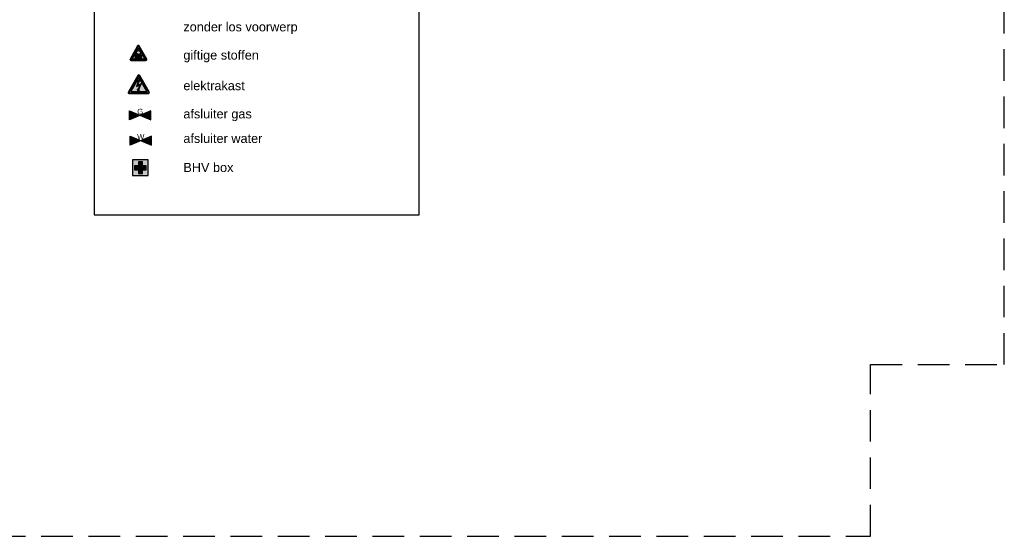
# Model space of a CAD drawing. Header units: millimetres. Extents: x 0 to 116900, y 0 to 82100.
# Tile 27 of 30: x 77893 to 116900, y 0 to 20466. Entities that reach past the tile are written whole.
import ezdxf

# ---------------------------------------------------------------- set-up
doc = ezdxf.new("R2010")
doc.units = ezdxf.units.MM
doc.header["$LTSCALE"] = 50
doc.header["$MEASUREMENT"] = 0
doc.linetypes.add('B0403', pattern=[37.5, 25, -12.5])
doc.layers.get('0').update_dxf_attribs({"color": 8, "linetype": 'CONTINUOUS'})
for name, color, linetype in [('AA65----_BEVEILIGING', 240, 'CONTINUOUS'), ('AI65----_BEVEILIGING', 1, 'CONTINUOUS'), ('AL$1A---_ALGEMEEN', 7, 'CONTINUOUS'), ('AL53----_WATERINST', 150, 'WATER'), ('AL54----_GASINST', 94, 'GAS1'), ('AL65----_BEVEILIGING', 240, 'CONTINUOUS'), ('AT$1A---_ALGEMEEN', 7, 'CONTINUOUS'), ('BL$3A---_VPORTS', 7, 'CONTINUOUS')]:
    doc.layers.add(name, color=color, linetype=linetype)
doc.styles.add('01_100', font='arial.ttf', dxfattribs={"height": 180})
doc.styles.add('01_200', font='arial.ttf', dxfattribs={"height": 360})
doc.linetypes.add('GAS1', pattern='A,88,-6,["G",Standard,S=3.75,R=0,X=-1.5,Y=-1.5],-6', length=100)
doc.linetypes.add('WATER', pattern='A,88,-6,["W",Standard,S=3.75,R=0,X=-1.5,Y=-1.5],-6', length=100)

# ---------------------------------------------------------------- blocks, each defined once
blk = doc.blocks.new('B1H-65S016')
at = {"layer": 'AA65----_BEVEILIGING'}
h = blk.add_hatch(color=30, dxfattribs=at)
h.paths.add_polyline_path([(-312, -312), (312, -312), (312, 312), (-312, 312)])
h.paths.add_polyline_path([(-77, -77), (-77, -231), (77, -231), (77, -77), (231, -77), (231, 77), (77, 77), (77, 231), (-77, 231), (-77, 77), (-231, 77), (-231, -77)], flags=16)
at = {"layer": 'AI65----_BEVEILIGING'}
blk.add_hatch(color=255, dxfattribs=at).paths.add_polyline_path([(231, 77), (77, 77), (77, 231), (-77, 231), (-77, 77), (-231, 77), (-231, -77), (-77, -77), (-77, -231), (77, -231), (77, -77), (231, -77)])
at = {"layer": 'AI65----_BEVEILIGING', "color": 30}
blk.add_lwpolyline([(-312, -312), (312, -312), (312, 312), (-312, 312)], close=True, dxfattribs=at)
at = {"layer": 'AI65----_BEVEILIGING', "color": 255, "flags": 128}
blk.add_lwpolyline([(-77, -77), (-77, -231), (77, -231), (77, -77), (231, -77), (231, 77), (77, 77), (77, 231), (-77, 231), (-77, 77), (-231, 77), (-231, -77)], close=True, dxfattribs=at)
blk = doc.blocks.new('B1H-65S01K')
at = {"layer": 'AL53----_WATERINST', "linetype": 'Continuous'}
blk.add_lwpolyline([(-350, 150), (350, -150), (350, 150), (-350, -150)], close=True, dxfattribs=at)
at = {"layer": 'AL53----_WATERINST'}
for points in [[(-350, 150), (-350, -150), (0, 0)], [(0, 0), (350, 150), (350, -150)]]:
    blk.add_solid(points, dxfattribs=at)
at = {"layer": 'AT$1A---_ALGEMEEN', "color": 1, "linetype": 'Continuous', "insert": (0, 125), "char_height": 180, "width": 436.34, "attachment_point": 5, "style": '01_100'}
blk.add_mtext('W', dxfattribs=at)
blk = doc.blocks.new('B1H-65S01J')
at = {"layer": 'AL54----_GASINST', "color": 50, "linetype": 'Continuous'}
blk.add_lwpolyline([(-350, 150), (350, -150), (350, 150), (-350, -150)], close=True, dxfattribs=at)
at = {"layer": 'AL54----_GASINST', "color": 50}
for points in [[(-350, 150), (-350, -150), (0, 0)], [(0, 0), (350, 150), (350, -150)]]:
    blk.add_solid(points, dxfattribs=at)
at = {"layer": 'AT$1A---_ALGEMEEN', "color": 1, "linetype": 'Continuous', "insert": (0, 125), "char_height": 180, "width": 436.34, "attachment_point": 5, "style": '01_100'}
blk.add_mtext('{\\C1;G}', dxfattribs=at)
blk = doc.blocks.new('B1H-65S01C')
at = {"layer": 'AA65----_BEVEILIGING'}
h = blk.add_hatch(color=50, dxfattribs=at)
h.paths.add_polyline_path([(0, 284), (0, 307, 0.267264), (-32, 289), (-200, 0), (-173, 0), (-12, 277, -0.267264)])
h.paths.add_polyline_path([(13, 277), (174, 0), (201, 0), (33, 289, 0.267264), (0, 307), (0, 284, -0.267265)])
h.paths.add_polyline_path([(201, 0), (174, 0), (326, -263, -0.578203), (314, -284), (0, -284), (0, -307), (314, -307, 0.578203), (346, -251)])
h.paths.add_polyline_path([(-313, -284, -0.578202), (-325, -263), (-173, 0), (-200, 0), (-345, -251, 0.578202), (-313, -307), (0, -307), (0, -284)])
h = blk.add_hatch(color=250, dxfattribs=at)
edge = h.paths.add_edge_path()
edge.add_arc((-313, -270), 14.2, 149.8536, 270)
edge.add_line((-313, -284), (314, -284))
edge.add_arc((314, -270), 14.2, 270, 390.1465)
edge.add_line((326, -263), (13, 277))
edge.add_arc((0, 270), 14.2, 30.1465, 149.8536)
edge.add_line((-12, 277), (-325, -263))
h.paths.add_polyline_path([(0, 217), (-267, -243), (267, -243)], flags=16)
h = blk.add_hatch(color=50, dxfattribs=at)
h.paths.add_polyline_path([(0, 217), (-267, -243), (267, -243)])
h.paths.add_polyline_path([(24, -31), (-24, -186), (-49, -169), (-29, -225), (22, -195), (-7, -192), (75, 13), (-41, -42), (28, 123), (-10, 137), (-73, -78)], flags=16)
blk.add_hatch(color=250, dxfattribs=at).paths.add_polyline_path([(24, -31), (-24, -186), (-49, -169), (-29, -225), (22, -195), (-7, -192), (75, 13), (-41, -42), (28, 123), (-10, 137), (-73, -78)])
at = {"layer": 'AL65----_BEVEILIGING', "color": 50, "flags": 128}
blk.add_lwpolyline([(-345, -251, 0.578202), (-313, -307), (314, -307, 0.578203), (346, -251), (33, 289, 0.575648), (-32, 289)], format="xyb", close=True, dxfattribs=at)
at = {"layer": 'AL65----_BEVEILIGING', "color": 250, "flags": 128}
blk.add_lwpolyline([(-325, -263, 0.578202), (-313, -284), (314, -284, 0.578203), (326, -263), (13, 277, 0.575648), (-12, 277)], format="xyb", close=True, dxfattribs=at)
blk.add_lwpolyline([(0, 217), (-267, -243), (267, -243), (0, 217)], dxfattribs=at)
for points in [[(-267, -243), (267, -243), (0, 217), (-267, -243)], [(24, -31), (-24, -186), (-49, -169), (-29, -225), (22, -195), (-7, -192), (75, 13), (-41, -42), (28, 123), (-10, 137), (-73, -78)]]:
    blk.add_lwpolyline(points, close=True, dxfattribs=at)
blk = doc.blocks.new('B1H-65S003')
at = {"layer": 'AA65----_BEVEILIGING'}
h = blk.add_hatch(color=50, dxfattribs=at)
h.paths.add_polyline_path([(0, 227), (0, 246, 0.267264), (-26, 231), (-160, 0), (-138, 0), (-9, 222, -0.267264)])
h.paths.add_polyline_path([(10, 222), (139, 0), (161, 0), (26, 231, 0.267264), (0, 246), (0, 227, -0.267265)])
h.paths.add_polyline_path([(161, 0), (139, 0), (261, -210, -0.578203), (251, -227), (0, -227), (0, -246), (251, -246, 0.578203), (277, -201)])
h.paths.add_polyline_path([(-250, -227, -0.578202), (-260, -210), (-138, 0), (-160, 0), (-276, -201, 0.578202), (-250, -246), (0, -246), (0, -227)])
blk.add_hatch(color=50, dxfattribs=at).paths.add_polyline_path([(-213, -194), (214, -194), (0, 173)])
at = {"layer": 'AL65----_BEVEILIGING'}
h = blk.add_hatch(color=250, dxfattribs=at)
edge = h.paths.add_edge_path()
edge.add_arc((-250, -216), 11.3, 149.8536, 270)
edge.add_line((-250, -227), (251, -227))
edge.add_arc((251, -216), 11.3, 270, 390.1465)
edge.add_line((261, -210), (10, 222))
edge.add_arc((0, 216), 11.3, 30.1465, 149.8536)
edge.add_line((-9, 222), (-260, -210))
h.paths.add_polyline_path([(0, 173), (-213, -194), (214, -194)], flags=16)
h = blk.add_hatch(color=250, dxfattribs=at)
edge = h.paths.add_edge_path()
edge.add_spline(control_points=[(51, -44), (51, -41), (48, -38), (46, -37)], knot_values=[7, 7, 7, 7, 8, 8, 8, 8], degree=3, periodic=0)
edge.add_spline(control_points=[(46, -37), (39, -35), (33, -34), (26, -34)], knot_values=[8, 8, 8, 8, 9, 9, 9, 9], degree=3, periodic=0)
edge.add_spline(control_points=[(26, -34), (20, -34), (14, -35), (8, -37)], knot_values=[9, 9, 9, 9, 10, 10, 10, 10], degree=3, periodic=0)
edge.add_spline(control_points=[(7, -37), (6, -40), (5, -43), (5, -47)], knot_values=[0, 0, 0, 0, 1, 1, 1, 1], degree=3, periodic=0)
edge.add_spline(control_points=[(5, -47), (5, -56), (11, -64), (20, -67)], knot_values=[1, 1, 1, 1, 2, 2, 2, 2], degree=3, periodic=0)
edge.add_spline(control_points=[(20, -67), (26, -68), (33, -70), (40, -71)], knot_values=[2, 2, 2, 2, 3, 3, 3, 3], degree=3, periodic=0)
edge.add_spline(control_points=[(40, -71), (40, -71), (40, -71), (40, -71)], knot_values=[3.00001, 3.00001, 3.00001, 3.00001, 4, 4, 4, 4], degree=3, periodic=0)
edge.add_spline(control_points=[(40, -71), (42, -71), (43, -70), (44, -68)], knot_values=[4, 4, 4, 4, 5, 5, 5, 5], degree=3, periodic=0)
edge.add_spline(control_points=[(44, -68), (47, -61), (50, -53), (51, -45)], knot_values=[5, 5, 5, 5, 6, 6, 6, 6], degree=3, periodic=0)
edge.add_spline(control_points=[(51, -45), (51, -45), (51, -45), (51, -44)], knot_values=[6, 6, 6, 6, 7, 7, 7, 7], degree=3, periodic=0)
edge = h.paths.add_edge_path()
edge.add_spline(control_points=[(-4, -47), (-4, -43), (-5, -40), (-6, -37)], knot_values=[0, 0, 0, 0, 1, 1, 1, 1], degree=3, periodic=0)
edge.add_spline(control_points=[(-6, -37), (-19, -33), (-32, -33), (-44, -37)], knot_values=[6, 6, 6, 6, 7, 7, 7, 7], degree=3, periodic=0)
edge.add_spline(control_points=[(-44, -37), (-48, -38), (-50, -42), (-49, -45)], knot_values=[5, 5, 5, 5, 6, 6, 6, 6], degree=3, periodic=0)
edge.add_spline(control_points=[(-49, -45), (-48, -53), (-46, -61), (-43, -68)], knot_values=[4, 4, 4, 4, 5, 5, 5, 5], degree=3, periodic=0)
edge.add_spline(control_points=[(-43, -68), (-42, -70), (-40, -71), (-38, -71)], knot_values=[3, 3, 3, 3, 4, 4, 4, 4], degree=3, periodic=0)
edge.add_spline(control_points=[(-38, -71), (-31, -70), (-25, -68), (-19, -67)], knot_values=[2, 2, 2, 2, 3, 3, 3, 3], degree=3, periodic=0)
edge.add_spline(control_points=[(-19, -67), (-10, -64), (-4, -56), (-4, -47)], knot_values=[1, 1, 1, 1, 2, 2, 2, 2], degree=3, periodic=0)
h = blk.add_hatch(color=250, dxfattribs=at)
h.paths.add_polyline_path([(26, -128), (26, -116, -0.098896), (0, -121), (0, -147, 0.328102)])
h.paths.add_polyline_path([(0, -121, -0.094073), (-25, -116), (-25, -128, 0.316853), (0, -147)])
h = blk.add_hatch(color=250, dxfattribs=at)
edge = h.paths.add_edge_path()
edge.add_spline(control_points=[(9, -96), (9, -88), (7, -79), (4, -71)], knot_values=[4, 4, 4, 4, 5, 5, 5, 5], degree=3, periodic=0)
edge.add_spline(control_points=[(4, -71), (3, -70), (2, -69), (1, -69)], knot_values=[5, 5, 5, 5, 6, 6, 6, 6], degree=3, periodic=0)
edge.add_spline(control_points=[(1, -69), (0, -69), (0, -69), (0, -69)], knot_values=[6, 6, 6, 6, 6.140323, 6.140323, 6.140323, 6.140323], degree=3, periodic=0)
edge.add_line((0, -69), (0, -97))
edge.add_spline(control_points=[(0, -97), (1, -97), (3, -98), (3, -99)], knot_values=[12.39983, 12.39983, 12.39983, 12.39983, 13, 13, 13, 13], degree=3, periodic=0)
edge.add_spline(control_points=[(3, -99), (4, -100), (4, -101), (6, -101)], knot_values=[0, 0, 0, 0, 1, 1, 1, 1], degree=3, periodic=0)
edge.add_spline(control_points=[(6, -101), (8, -101), (9, -99), (9, -96)], knot_values=[2, 2, 2, 2, 3, 3, 3, 3], degree=3, periodic=0)
edge = h.paths.add_edge_path()
edge.add_spline(control_points=[(0, -69), (-1, -69), (-2, -70), (-3, -71)], knot_values=[6.140323, 6.140323, 6.140323, 6.140323, 7, 7, 7, 7], degree=3, periodic=0)
edge.add_spline(control_points=[(-3, -71), (-6, -79), (-8, -87), (-8, -96)], knot_values=[7, 7, 7, 7, 8, 8, 8, 8], degree=3, periodic=0)
edge.add_spline(control_points=[(-8, -96), (-8, -96), (-8, -96), (-8, -96)], knot_values=[8, 8, 8, 8, 9, 9, 9, 9], degree=3, periodic=0)
edge.add_spline(control_points=[(-8, -96), (-8, -99), (-7, -101), (-4, -101)], knot_values=[9, 9, 9, 9, 10, 10, 10, 10], degree=3, periodic=0)
edge.add_spline(control_points=[(-4, -101), (-3, -101), (-2, -100), (-2, -99)], knot_values=[11, 11, 11, 11, 12, 12, 12, 12], degree=3, periodic=0)
edge.add_spline(control_points=[(-2, -99), (-2, -98), (-1, -98), (0, -97)], knot_values=[12, 12, 12, 12, 12.39983, 12.39983, 12.39983, 12.39983], degree=3, periodic=0)
edge.add_line((0, -97), (0, -69))
at = {"layer": 'AA65----_BEVEILIGING', "color": 50, "flags": 128}
blk.add_lwpolyline([(0, 173), (-213, -194), (214, -194), (0, 173)], dxfattribs=at)
at = {"layer": 'AL65----_BEVEILIGING', "color": 50, "flags": 128}
blk.add_lwpolyline([(-276, -201, 0.578202), (-250, -246), (251, -246, 0.578203), (277, -201), (26, 231, 0.575648), (-26, 231)], format="xyb", close=True, dxfattribs=at)
at = {"layer": 'AL65----_BEVEILIGING', "color": 250, "flags": 128}
for points in [[(-260, -210, 0.578202), (-250, -227), (251, -227, 0.578203), (261, -210), (10, 222, 0.575648), (-9, 222)], [(-25, -116, 0.194781), (26, -116), (26, -128, -0.719783), (-25, -128)]]:
    blk.add_lwpolyline(points, format="xyb", close=True, dxfattribs=at)
blk.add_lwpolyline([(-213, -194), (214, -194), (0, 173), (-213, -194)], close=True, dxfattribs=at)
for points in [[(-49, -109), (-44, -131), (-31, -158)], [(51, -109), (45, -131), (42, -139), (32, -158)]]:
    blk.add_lwpolyline(points, dxfattribs=at)
at = {"layer": 'AL65----_BEVEILIGING', "color": 250}
for points, knots in [([(-77, 12), (-78, 5), (-78, -3), (-78, -10), (-78, -14), (-78, -17), (-78, -21)], [71, 71, 71, 71, 72, 72, 72, 73, 73, 73, 73]), ([(7, 66), (7, 66), (7, 66), (7, 66), (7, 66), (-5, 66), (-5, 66), (-6, 66), (-6, 66), (-6, 66), (-23, 66), (-40, 61), (-53, 51)], [66, 66, 66, 66, 67, 67, 67, 68, 68, 68, 69, 69, 69, 70, 70, 70, 70]), ([(55, 10), (62, 4), (66, -5), (66, -14), (66, -17), (65, -20), (64, -23)], [22, 22, 22, 22, 23, 23, 23, 24, 24, 24, 24]), ([(79, -21), (79, -17), (79, -14), (79, -10), (79, -3), (79, 4), (78, 11)], [62, 62, 62, 62, 63, 63, 63, 64, 64, 64, 64]), ([(-118, -78), (-120, -79), (-122, -82), (-122, -85), (-122, -88), (-121, -90), (-118, -91)], [1, 1, 1, 1, 2, 2, 2, 3, 3, 3, 3]), ([(-118, -96), (-120, -98), (-120, -100), (-120, -102), (-120, -108), (-117, -112), (-111, -113)], [6, 6, 6, 6, 7, 7, 7, 8, 8, 8, 8]), ([(-118, -91), (-117, -92), (-117, -93), (-117, -94), (-117, -95), (-117, -95), (-117, -95)], [3, 3, 3, 3, 4, 4, 4, 5, 5, 5, 5]), ([(-112, -163), (-113, -165), (-113, -166), (-113, -167), (-113, -171), (-110, -174), (-106, -174)], [15, 15, 15, 15, 16, 16, 16, 17, 17, 17, 17]), ([(-111, -113), (-108, -114), (-104, -114), (-100, -114), (-98, -114), (-97, -114), (-95, -114)], [8, 8, 8, 8, 9, 9, 9, 10, 10, 10, 10]), ([(-98, -82), (-98, -78), (-102, -75), (-106, -75), (-107, -75), (-108, -75), (-108, -75)], [82, 82, 82, 82, 83, 83, 83, 84, 84, 84, 84]), ([(-98, -183), (-96, -186), (-94, -187), (-91, -187), (-90, -187), (-88, -187), (-87, -186)], [20, 20, 20, 20, 21, 21, 21, 22, 22, 22, 22]), ([(-66, -48), (-68, -51), (-68, -55), (-68, -59), (-68, -61), (-68, -63), (-68, -65)], [74, 74, 74, 74, 75, 75, 75, 76, 76, 76, 76]), ([(-61, -40), (-60, -39), (-60, -37), (-60, -36), (-60, -35), (-60, -34), (-60, -33)], [42, 42, 42, 42, 43, 43, 43, 44, 44, 44, 44]), ([(-6, -37), (-5, -40), (-4, -43), (-4, -47), (-4, -56), (-10, -64), (-19, -67), (-25, -68), (-31, -70), (-38, -71), (-40, -71), (-42, -70), (-43, -68), (-46, -61), (-48, -53), (-49, -45), (-50, -42), (-48, -38), (-44, -37), (-32, -33), (-19, -33), (-6, -37)], [0, 0, 0, 0, 1, 1, 1, 2, 2, 2, 3, 3, 3, 4, 4, 4, 5, 5, 5, 6, 6, 6, 7, 7, 7, 7]), ([(-50, -95), (-50, -96), (-50, -97), (-50, -98), (-50, -101), (-50, -105), (-49, -109)], [78, 78, 78, 78, 79, 79, 79, 80, 80, 80, 80]), ([(-31, -158), (-24, -168), (-12, -174), (1, -174), (13, -174), (25, -168), (32, -158)], [25, 25, 25, 25, 26, 26, 26, 27, 27, 27, 27]), ([(4, -71), (3, -70), (2, -69), (1, -69), (-1, -69), (-2, -70), (-3, -71)], [5, 5, 5, 5, 6, 6, 6, 7, 7, 7, 7]), ([(7, -37), (6, -40), (5, -43), (5, -47), (5, -56), (11, -64), (20, -67), (26, -68), (33, -70), (40, -71), (40, -71), (40, -71), (40, -71), (42, -71), (43, -70), (44, -68), (47, -61), (50, -53), (51, -45), (51, -45), (51, -45), (51, -44), (51, -41), (48, -38), (46, -37), (39, -35), (33, -34), (26, -34), (20, -34), (14, -35), (8, -37), (8, -37), (7, -37), (7, -37)], [0, 0, 0, 0, 1, 1, 1, 2, 2, 2, 3, 3, 3, 4, 4, 4, 5, 5, 5, 6, 6, 6, 7, 7, 7, 8, 8, 8, 9, 9, 9, 10, 10, 10, 11, 11, 11, 11]), ([(51, -109), (51, -105), (51, -101), (51, -98), (51, -97), (51, -96), (51, -95)], [55, 55, 55, 55, 56, 56, 56, 57, 57, 57, 57]), ([(62, -33), (61, -34), (61, -35), (61, -36), (61, -37), (61, -39), (62, -40)], [25, 25, 25, 25, 26, 26, 26, 27, 27, 27, 27]), ([(69, -65), (69, -63), (70, -61), (70, -59), (70, -55), (69, -51), (67, -48)], [59, 59, 59, 59, 60, 60, 60, 61, 61, 61, 61]), ([(88, -186), (89, -187), (91, -187), (92, -187), (95, -187), (98, -186), (99, -183)], [30, 30, 30, 30, 31, 31, 31, 32, 32, 32, 32]), ([(96, -114), (98, -114), (100, -114), (101, -114), (105, -114), (109, -114), (113, -113)], [42, 42, 42, 42, 43, 43, 43, 44, 44, 44, 44]), ([(110, -75), (109, -75), (108, -75), (107, -75), (103, -75), (100, -78), (99, -82)], [51, 51, 51, 51, 52, 52, 52, 53, 53, 53, 53]), ([(107, -174), (111, -174), (114, -171), (114, -167), (114, -166), (114, -165), (113, -163)], [35, 35, 35, 35, 36, 36, 36, 37, 37, 37, 37]), ([(113, -113), (118, -112), (122, -108), (122, -102), (122, -100), (121, -98), (120, -96)], [44, 44, 44, 44, 45, 45, 45, 46, 46, 46, 46]), ([(120, -91), (122, -90), (123, -88), (123, -85), (123, -82), (122, -79), (119, -78)], [48, 48, 48, 48, 49, 49, 49, 50, 50, 50, 50])]:
    blk.add_open_spline(points, degree=3, knots=knots, dxfattribs=at)
for points in [[(-53, 51), (-66, 41), (-74, 27), (-77, 12)], [(-63, -24), (-66, -11), (-63, 2), (-54, 10)], [(55, 51), (41, 61), (24, 66), (7, 66)], [(78, 11), (75, 27), (67, 41), (55, 51)], [(-108, -75), (-112, -76), (-115, -77), (-118, -78)], [(-117, -95), (-117, -96), (-118, -96), (-118, -96)], [(-98, -155), (-103, -155), (-109, -158), (-112, -163)], [(-106, -174), (-104, -174), (-102, -175), (-101, -178)], [(-106, -174), (-106, -174), (-106, -174), (-106, -174)], [(-101, -178), (-99, -180), (-99, -181), (-98, -183)], [(-90, -92), (-94, -90), (-97, -87), (-98, -82)], [(-41, -139), (-41, -139), (-98, -155), (-98, -155)], [(-95, -114), (-92, -114), (-89, -115), (-86, -116)], [(-49, -109), (-49, -109), (-90, -92), (-90, -92)], [(-87, -186), (-82, -184), (-78, -180), (-75, -175)], [(-86, -116), (-86, -116), (-44, -131), (-44, -131)], [(-78, -21), (-77, -31), (-73, -41), (-66, -48)], [(-75, -175), (-73, -173), (-71, -170), (-68, -169)], [(-68, -65), (-66, -72), (-63, -79), (-59, -86)], [(-68, -169), (-68, -169), (-31, -158), (-31, -158)], [(-60, -33), (-61, -30), (-62, -27), (-63, -24)], [(-63, -43), (-63, -43), (-61, -40), (-61, -40)], [(-59, -86), (-57, -90), (-53, -93), (-50, -95)], [(-44, -131), (-43, -134), (-42, -136), (-41, -139)], [(-3, -71), (-6, -79), (-8, -87), (-8, -96)], [(-8, -96), (-8, -99), (-7, -101), (-4, -101)], [(-8, -96), (-8, -96), (-8, -96), (-8, -96)], [(-4, -101), (-3, -101), (-2, -100), (-2, -99)], [(-4, -101), (-4, -101), (-4, -101), (-4, -101)], [(-2, -99), (-1, -97), (2, -97), (3, -99)], [(3, -99), (4, -100), (4, -101), (6, -101)], [(9, -96), (9, -88), (7, -79), (4, -71)], [(6, -101), (8, -101), (9, -99), (9, -96)], [(6, -101), (6, -101), (6, -101), (6, -101)], [(9, -96), (9, -96), (9, -96), (9, -96)], [(32, -158), (32, -158), (69, -169), (69, -169)], [(42, -139), (43, -136), (44, -133), (45, -131)], [(99, -155), (99, -155), (42, -139), (42, -139)], [(45, -131), (45, -131), (87, -116), (87, -116)], [(51, -95), (55, -93), (58, -89), (60, -86)], [(91, -92), (91, -92), (51, -109), (51, -109)], [(60, -86), (64, -79), (67, -72), (69, -65)], [(64, -23), (64, -26), (63, -29), (62, -33)], [(62, -40), (62, -40), (64, -43), (64, -43)], [(67, -48), (74, -41), (78, -31), (79, -21)], [(69, -169), (72, -170), (74, -173), (76, -175)], [(76, -175), (79, -180), (84, -184), (88, -186)], [(87, -116), (90, -115), (93, -114), (96, -114)], [(99, -82), (98, -87), (95, -90), (91, -92)], [(113, -163), (110, -158), (105, -155), (99, -155)], [(99, -183), (100, -181), (101, -179), (102, -177)], [(102, -177), (103, -175), (105, -174), (107, -174)], [(107, -174), (107, -174), (107, -174), (107, -174)], [(119, -78), (116, -77), (113, -76), (110, -75)], [(118, -95), (118, -94), (118, -92), (120, -91)], [(120, -96), (119, -96), (118, -96), (118, -95)]]:
    blk.add_open_spline(points, degree=3, dxfattribs=at)
blk = doc.blocks.new('P-N-00-002_1407')
at = {"layer": 'AL$1A---_ALGEMEEN', "flags": 128}
blk.add_lwpolyline([(-17878, 32762), (-30763, 32762), (-30763, 5935), (-17878, 5935)], close=True, dxfattribs=at)
at = {"xscale": 1.2, "yscale": 1.2, "zscale": 1.2}
for name, p in [('B1H-65S003', (-29005, 12347)), ('B1H-65S01C', (-28989, 11111)), ('B1H-65S01J', (-28931, 9877)), ('B1H-65S01K', (-28910, 8874))]:
    blk.add_blockref(name, p, dxfattribs=at)
blk.add_blockref('B1H-65S016', (-28925, 7801))
at = {"layer": 'AT$1A---_ALGEMEEN', "color": 7, "style": '01_200'}
for s, p in [('zonder los voorwerp', (-27223, 13203)), ('giftige stoffen', (-27223, 12085)), ('elektrakast', (-27223, 10873)), ('afsluiter gas', (-27223, 9756)), ('afsluiter water', (-27223, 8783)), ('BHV box', (-27223, 7633))]:
    blk.add_text(s, height=360, dxfattribs=at).set_placement(p)

msp = doc.modelspace()

# ---------------------------------------------------------------- linework, layer by layer
at = {"layer": 'BL$3A---_VPORTS', "color": 241, "linetype": 'B0403'}
msp.add_lwpolyline([(0, 0), (111600, 0), (111600, 6800), (116900, 6800), (116900, 82100), (0, 82100)], close=True, dxfattribs=at)

# ---------------------------------------------------------------- block references
msp.add_blockref('P-N-00-002_1407', (111600, 6800))

doc.saveas('drawing.dxf')
